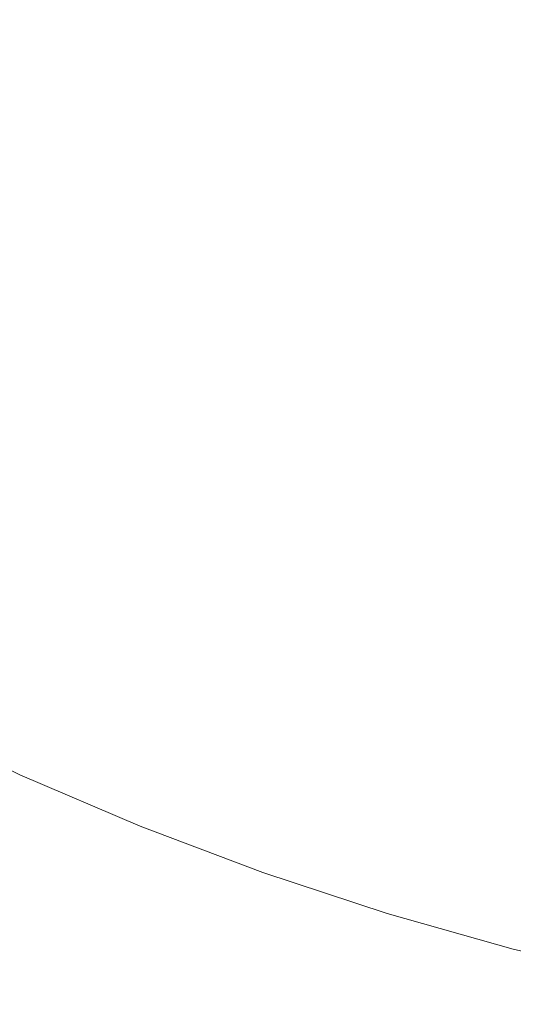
# Model space of a CAD drawing. Header units: centimetres. Extents: x -25.9 to 27.4, y -25.9 to -24.1.
# Tile 60 of 200: x -7.9521 to -7.9042, y -25.6557 to -25.56. Entities that reach past the tile are written whole.
import ezdxf

# ---------------------------------------------------------------- set-up
doc = ezdxf.new("R2010")
doc.units = ezdxf.units.CM
doc.header["$LTSCALE"] = 2.54
doc.layers.add('Lucido design-1', color=7, linetype='Continuous')

# ---------------------------------------------------------------- blocks, each defined once
blk = doc.blocks.new('Gruppo-4-1')
at = {"color": 7, "linetype": 'Continuous', "lineweight": 9}
blk.add_3dface([(-25.828561, -24.16, 708.420708), (-25.828561, -25.76, 708.420708), (27.271439, -25.76, 708.420708), (27.271439, -24.16, 708.420708)], dxfattribs=at)
for points, invisible_edges in [([(-7.951999, -25.560476, 707.644349), (-7.960396, -25.555056, 707.644349), (-7.958681, -25.552518, 707.647049), (-7.950393, -25.557867, 707.647049)], 15), ([(-7.940448, -25.560286, 707.649868), (-7.948847, -25.555357, 707.649868), (-7.947365, -25.552949, 707.652803), (-7.939069, -25.557817, 707.652803)], 15), ([(-7.953663, -25.563179, 707.641774), (-7.962174, -25.557686, 707.641774), (-7.960396, -25.555056, 707.644349), (-7.951999, -25.560476, 707.644349)], 15), ([(-7.941886, -25.56286, 707.647049), (-7.950393, -25.557867, 707.647049), (-7.948847, -25.555357, 707.649868), (-7.940448, -25.560286, 707.649868)], 15), ([(-7.930574, -25.562329, 707.652803), (-7.939069, -25.557817, 707.652803), (-7.93775, -25.555457, 707.655848), (-7.929357, -25.559915, 707.655848)], 15), ([(-7.919721, -25.561667, 707.658996), (-7.928197, -25.557616, 707.658996), (-7.927082, -25.555404, 707.662293), (-7.9187, -25.559409, 707.662293)], 15), ([(-7.909297, -25.560918, 707.665635), (-7.917751, -25.55731, 707.665635), (-7.91686, -25.555338, 707.669064), (-7.90849, -25.55891, 707.669064)], 15), ([(-7.899303, -25.560217, 707.672574), (-7.907736, -25.557034, 707.672574), (-7.907037, -25.555294, 707.67616), (-7.898678, -25.558448, 707.67616)], 15), ([(-7.910156, -25.563055, 707.662293), (-7.9187, -25.559409, 707.662293), (-7.917751, -25.55731, 707.665635), (-7.909297, -25.560918, 707.665635)], 15), ([(-7.899976, -25.562123, 707.669064), (-7.90849, -25.55891, 707.669064), (-7.907736, -25.557034, 707.672574), (-7.899303, -25.560217, 707.672574)], 15), ([(-7.94338, -25.565534, 707.644349), (-7.951999, -25.560476, 707.644349), (-7.950393, -25.557867, 707.647049), (-7.941886, -25.56286, 707.647049)], 15), ([(-7.931847, -25.564854, 707.649868), (-7.940448, -25.560286, 707.649868), (-7.939069, -25.557817, 707.652803), (-7.930574, -25.562329, 707.652803)], 15), ([(-7.920781, -25.564013, 707.655848), (-7.929357, -25.559915, 707.655848), (-7.928197, -25.557616, 707.658996), (-7.919721, -25.561667, 707.658996)], 15), ([(-7.900697, -25.564163, 707.665635), (-7.909297, -25.560918, 707.665635), (-7.90849, -25.55891, 707.669064), (-7.899976, -25.562123, 707.669064)], 15), ([(-7.921895, -25.566476, 707.652803), (-7.930574, -25.562329, 707.652803), (-7.929357, -25.559915, 707.655848), (-7.920781, -25.564013, 707.655848)], 15), ([(-7.911079, -25.565354, 707.658996), (-7.919721, -25.561667, 707.658996), (-7.9187, -25.559409, 707.662293), (-7.910156, -25.563055, 707.662293)], 15), ([(-7.944928, -25.568305, 707.641774), (-7.953663, -25.563179, 707.641774), (-7.951999, -25.560476, 707.644349), (-7.94338, -25.565534, 707.644349)], 15), ([(-7.933174, -25.567486, 707.647049), (-7.941886, -25.56286, 707.647049), (-7.940448, -25.560286, 707.649868), (-7.931847, -25.564854, 707.649868)], 15), ([(-7.901464, -25.566335, 707.662293), (-7.910156, -25.563055, 707.662293), (-7.909297, -25.560918, 707.665635), (-7.900697, -25.564163, 707.665635)], 15), ([(-7.912039, -25.567743, 707.655848), (-7.920781, -25.564013, 707.655848), (-7.919721, -25.561667, 707.658996), (-7.911079, -25.565354, 707.658996)], 15), ([(-7.934553, -25.570222, 707.644349), (-7.94338, -25.565534, 707.644349), (-7.941886, -25.56286, 707.647049), (-7.933174, -25.567486, 707.647049)], 15), ([(-7.923059, -25.569053, 707.649868), (-7.931847, -25.564854, 707.649868), (-7.930574, -25.562329, 707.652803), (-7.921895, -25.566476, 707.652803)], 15), ([(-7.90229, -25.568671, 707.658996), (-7.911079, -25.565354, 707.658996), (-7.910156, -25.563055, 707.662293), (-7.901464, -25.566335, 707.662293)], 15), ([(-7.946527, -25.571168, 707.639329), (-7.955383, -25.565971, 707.639329), (-7.953663, -25.563179, 707.641774), (-7.944928, -25.568305, 707.641774)], 15), ([(-7.913047, -25.570251, 707.652803), (-7.921895, -25.566476, 707.652803), (-7.920781, -25.564013, 707.655848), (-7.912039, -25.567743, 707.655848)], 15), ([(-7.924274, -25.571739, 707.647049), (-7.933174, -25.567486, 707.647049), (-7.931847, -25.564854, 707.649868), (-7.923059, -25.569053, 707.649868)], 15), ([(-7.948175, -25.574119, 707.637019), (-7.957155, -25.56885, 707.637019), (-7.955383, -25.565971, 707.639329), (-7.946527, -25.571168, 707.639329)], 15), ([(-7.935982, -25.573056, 707.641774), (-7.944928, -25.568305, 707.641774), (-7.94338, -25.565534, 707.644349), (-7.934553, -25.570222, 707.644349)], 15), ([(-7.903147, -25.571099, 707.655848), (-7.912039, -25.567743, 707.655848), (-7.911079, -25.565354, 707.658996), (-7.90229, -25.568671, 707.658996)], 15), ([(-7.914102, -25.572875, 707.649868), (-7.923059, -25.569053, 707.649868), (-7.921895, -25.566476, 707.652803), (-7.913047, -25.570251, 707.652803)], 15), ([(-7.925535, -25.574531, 707.644349), (-7.934553, -25.570222, 707.644349), (-7.933174, -25.567486, 707.647049), (-7.924274, -25.571739, 707.647049)], 15), ([(-7.904048, -25.573648, 707.652803), (-7.913047, -25.570251, 707.652803), (-7.912039, -25.567743, 707.655848), (-7.903147, -25.571099, 707.655848)], 15), ([(-7.94987, -25.577153, 707.634846), (-7.958977, -25.571809, 707.634846), (-7.957155, -25.56885, 707.637019), (-7.948175, -25.574119, 707.637019)], 15), ([(-7.937459, -25.575985, 707.639329), (-7.946527, -25.571168, 707.639329), (-7.944928, -25.568305, 707.641774), (-7.935982, -25.573056, 707.641774)], 15), ([(-7.915201, -25.575611, 707.647049), (-7.924274, -25.571739, 707.647049), (-7.923059, -25.569053, 707.649868), (-7.914102, -25.572875, 707.649868)], 15), ([(-7.926843, -25.577423, 707.641774), (-7.935982, -25.573056, 707.641774), (-7.934553, -25.570222, 707.644349), (-7.925535, -25.574531, 707.644349)], 15), ([(-7.90499, -25.576314, 707.649868), (-7.914102, -25.572875, 707.649868), (-7.913047, -25.570251, 707.652803), (-7.904048, -25.573648, 707.652803)], 15), ([(-7.93898, -25.579003, 707.637019), (-7.948175, -25.574119, 707.637019), (-7.946527, -25.571168, 707.639329), (-7.937459, -25.575985, 707.639329)], 15), ([(-7.916343, -25.578453, 707.644349), (-7.925535, -25.574531, 707.644349), (-7.924274, -25.571739, 707.647049), (-7.915201, -25.575611, 707.647049)], 15), ([(-7.951608, -25.580264, 707.632816), (-7.960846, -25.574844, 707.632816), (-7.958977, -25.571809, 707.634846), (-7.94987, -25.577153, 707.634846)], 15), ([(-7.928194, -25.580412, 707.639329), (-7.937459, -25.575985, 707.639329), (-7.935982, -25.573056, 707.641774), (-7.926843, -25.577423, 707.641774)], 15), ([(-7.905972, -25.579094, 707.647049), (-7.915201, -25.575611, 707.647049), (-7.914102, -25.572875, 707.649868), (-7.90499, -25.576314, 707.649868)], 15), ([(-7.895741, -25.579363, 707.649868), (-7.90499, -25.576314, 707.649868), (-7.904048, -25.573648, 707.652803), (-7.894912, -25.576659, 707.652803)], 15), ([(-7.940545, -25.582105, 707.634846), (-7.94987, -25.577153, 707.634846), (-7.948175, -25.574119, 707.637019), (-7.93898, -25.579003, 707.637019)], 15), ([(-7.917527, -25.581398, 707.641774), (-7.926843, -25.577423, 707.641774), (-7.925535, -25.574531, 707.644349), (-7.916343, -25.578453, 707.644349)], 15), ([(-7.953387, -25.583449, 707.630933), (-7.962758, -25.57795, 707.630933), (-7.960846, -25.574844, 707.632816), (-7.951608, -25.580264, 707.632816)], 15), ([(-7.929586, -25.583492, 707.637019), (-7.93898, -25.579003, 707.637019), (-7.937459, -25.575985, 707.639329), (-7.928194, -25.580412, 707.639329)], 15), ([(-7.906993, -25.581982, 707.644349), (-7.916343, -25.578453, 707.644349), (-7.915201, -25.575611, 707.647049), (-7.905972, -25.579094, 707.647049)], 15), ([(-7.896604, -25.582182, 707.647049), (-7.905972, -25.579094, 707.647049), (-7.90499, -25.576314, 707.649868), (-7.895741, -25.579363, 707.649868)], 15), ([(-7.942149, -25.585288, 707.632816), (-7.951608, -25.580264, 707.632816), (-7.94987, -25.577153, 707.634846), (-7.940545, -25.582105, 707.634846)], 15), ([(-7.918749, -25.584442, 707.639329), (-7.928194, -25.580412, 707.639329), (-7.926843, -25.577423, 707.641774), (-7.917527, -25.581398, 707.641774)], 15), ([(-7.90805, -25.584975, 707.641774), (-7.917527, -25.581398, 707.641774), (-7.916343, -25.578453, 707.644349), (-7.906993, -25.581982, 707.644349)], 15), ([(-7.931017, -25.586658, 707.634846), (-7.940545, -25.582105, 707.634846), (-7.93898, -25.579003, 707.637019), (-7.929586, -25.583492, 707.637019)], 15), ([(-7.897501, -25.585111, 707.644349), (-7.906993, -25.581982, 707.644349), (-7.905972, -25.579094, 707.647049), (-7.896604, -25.582182, 707.647049)], 15), ([(-7.943792, -25.588545, 707.630933), (-7.953387, -25.583449, 707.630933), (-7.951608, -25.580264, 707.632816), (-7.942149, -25.585288, 707.632816)], 15), ([(-7.92001, -25.587578, 707.637019), (-7.929586, -25.583492, 707.637019), (-7.928194, -25.580412, 707.639329), (-7.918749, -25.584442, 707.639329)], 15), ([(-7.932485, -25.589906, 707.632816), (-7.942149, -25.585288, 707.632816), (-7.940545, -25.582105, 707.634846), (-7.931017, -25.586658, 707.634846)], 15), ([(-7.909143, -25.588067, 707.639329), (-7.918749, -25.584442, 707.639329), (-7.917527, -25.581398, 707.641774), (-7.90805, -25.584975, 707.641774)], 15), ([(-7.89843, -25.588146, 707.641774), (-7.90805, -25.584975, 707.641774), (-7.906993, -25.581982, 707.644349), (-7.897501, -25.585111, 707.644349)], 15), ([(-7.945469, -25.591872, 707.629199), (-7.955204, -25.586701, 707.629199), (-7.953387, -25.583449, 707.630933), (-7.943792, -25.588545, 707.630933)], 15), ([(-7.921305, -25.590802, 707.634846), (-7.931017, -25.586658, 707.634846), (-7.929586, -25.583492, 707.637019), (-7.92001, -25.587578, 707.637019)], 15), ([(-7.910269, -25.591254, 707.637019), (-7.92001, -25.587578, 707.637019), (-7.918749, -25.584442, 707.639329), (-7.909143, -25.588067, 707.639329)], 15), ([(-7.899391, -25.591281, 707.639329), (-7.909143, -25.588067, 707.639329), (-7.90805, -25.584975, 707.641774), (-7.89843, -25.588146, 707.641774)], 15), ([(-7.933988, -25.59323, 707.630933), (-7.943792, -25.588545, 707.630933), (-7.942149, -25.585288, 707.632816), (-7.932485, -25.589906, 707.632816)], 15), ([(-7.947178, -25.595262, 707.627618), (-7.957056, -25.590016, 707.627618), (-7.955204, -25.586701, 707.629199), (-7.945469, -25.591872, 707.629199)], 15), ([(-7.922634, -25.594109, 707.632816), (-7.932485, -25.589906, 707.632816), (-7.931017, -25.586658, 707.634846), (-7.921305, -25.590802, 707.634846)], 15), ([(-7.911426, -25.59453, 707.634846), (-7.921305, -25.590802, 707.634846), (-7.92001, -25.587578, 707.637019), (-7.910269, -25.591254, 707.637019)], 15), ([(-7.935522, -25.596624, 707.629199), (-7.945469, -25.591872, 707.629199), (-7.943792, -25.588545, 707.630933), (-7.933988, -25.59323, 707.630933)], 15), ([(-7.90038, -25.594513, 707.637019), (-7.910269, -25.591254, 707.637019), (-7.909143, -25.588067, 707.639329), (-7.899391, -25.591281, 707.639329)], 15), ([(-7.923994, -25.597494, 707.630933), (-7.933988, -25.59323, 707.630933), (-7.932485, -25.589906, 707.632816), (-7.922634, -25.594109, 707.632816)], 15), ([(-7.948917, -25.59871, 707.626194), (-7.958939, -25.593387, 707.626194), (-7.957056, -25.590016, 707.627618), (-7.947178, -25.595262, 707.627618)], 15), ([(-7.912614, -25.597891, 707.632816), (-7.922634, -25.594109, 707.632816), (-7.921305, -25.590802, 707.634846), (-7.911426, -25.59453, 707.634846)], 15), ([(-7.901398, -25.597836, 707.634846), (-7.911426, -25.59453, 707.634846), (-7.910269, -25.591254, 707.637019), (-7.90038, -25.594513, 707.637019)], 15), ([(-7.937086, -25.600084, 707.627618), (-7.947178, -25.595262, 707.627618), (-7.945469, -25.591872, 707.629199), (-7.935522, -25.596624, 707.629199)], 15), ([(-7.950682, -25.602211, 707.624929), (-7.960851, -25.59681, 707.624929), (-7.958939, -25.593387, 707.626194), (-7.948917, -25.59871, 707.626194)], 15), ([(-7.925383, -25.600951, 707.629199), (-7.935522, -25.596624, 707.629199), (-7.933988, -25.59323, 707.630933), (-7.923994, -25.597494, 707.630933)], 15), ([(-7.913829, -25.60133, 707.630933), (-7.923994, -25.597494, 707.630933), (-7.922634, -25.594109, 707.632816), (-7.912614, -25.597891, 707.632816)], 15), ([(-7.902442, -25.601244, 707.632816), (-7.912614, -25.597891, 707.632816), (-7.911426, -25.59453, 707.634846), (-7.901398, -25.597836, 707.634846)], 15), ([(-7.938677, -25.603603, 707.626194), (-7.948917, -25.59871, 707.626194), (-7.947178, -25.595262, 707.627618), (-7.937086, -25.600084, 707.627618)], 15), ([(-7.926799, -25.604474, 707.627618), (-7.937086, -25.600084, 707.627618), (-7.935522, -25.596624, 707.629199), (-7.925383, -25.600951, 707.629199)], 15), ([(-7.95247, -25.605758, 707.623825), (-7.962789, -25.600278, 707.623825), (-7.960851, -25.59681, 707.624929), (-7.950682, -25.602211, 707.624929)], 15), ([(-7.91507, -25.604843, 707.629199), (-7.925383, -25.600951, 707.629199), (-7.923994, -25.597494, 707.630933), (-7.913829, -25.60133, 707.630933)], 15), ([(-7.90351, -25.604732, 707.630933), (-7.913829, -25.60133, 707.630933), (-7.912614, -25.597891, 707.632816), (-7.902442, -25.601244, 707.632816)], 15), ([(-7.940292, -25.607176, 707.624929), (-7.950682, -25.602211, 707.624929), (-7.948917, -25.59871, 707.626194), (-7.938677, -25.603603, 707.626194)], 15), ([(-7.928239, -25.608057, 707.626194), (-7.938677, -25.603603, 707.626194), (-7.937086, -25.600084, 707.627618), (-7.926799, -25.604474, 707.627618)], 15), ([(-7.916335, -25.608423, 707.627618), (-7.926799, -25.604474, 707.627618), (-7.925383, -25.600951, 707.629199), (-7.91507, -25.604843, 707.629199)], 15), ([(-7.904601, -25.608294, 707.629199), (-7.91507, -25.604843, 707.629199), (-7.913829, -25.60133, 707.630933), (-7.90351, -25.604732, 707.630933)], 15), ([(-7.941928, -25.610796, 707.623825), (-7.95247, -25.605758, 707.623825), (-7.950682, -25.602211, 707.624929), (-7.940292, -25.607176, 707.624929)], 15), ([(-7.929701, -25.611695, 707.624929), (-7.940292, -25.607176, 707.624929), (-7.938677, -25.603603, 707.626194), (-7.928239, -25.608057, 707.626194)], 15), ([(-7.917621, -25.612064, 707.626194), (-7.928239, -25.608057, 707.626194), (-7.926799, -25.604474, 707.627618), (-7.916335, -25.608423, 707.627618)], 15), ([(-7.905712, -25.611924, 707.627618), (-7.916335, -25.608423, 707.627618), (-7.91507, -25.604843, 707.629199), (-7.904601, -25.608294, 707.629199)], 15), ([(-7.893994, -25.611297, 707.629199), (-7.904601, -25.608294, 707.629199), (-7.90351, -25.604732, 707.630933), (-7.893055, -25.607692, 707.630933)], 15), ([(-7.943584, -25.614458, 707.622886), (-7.954279, -25.609347, 707.622886), (-7.95247, -25.605758, 707.623825), (-7.941928, -25.610796, 707.623825)], 15), ([(-7.931182, -25.615381, 707.623825), (-7.941928, -25.610796, 707.623825), (-7.940292, -25.607176, 707.624929), (-7.929701, -25.611695, 707.624929)], 15), ([(-7.918927, -25.615761, 707.624929), (-7.929701, -25.611695, 707.624929), (-7.928239, -25.608057, 707.626194), (-7.917621, -25.612064, 707.626194)], 15), ([(-7.906843, -25.615617, 707.626194), (-7.917621, -25.612064, 707.626194), (-7.916335, -25.608423, 707.627618), (-7.905712, -25.611924, 707.627618)], 15), ([(-7.894951, -25.614971, 707.627618), (-7.905712, -25.611924, 707.627618), (-7.904601, -25.608294, 707.629199), (-7.893994, -25.611297, 707.629199)], 15), ([(-7.945255, -25.618155, 707.622112), (-7.956106, -25.612969, 707.622112), (-7.954279, -25.609347, 707.622886), (-7.943584, -25.614458, 707.622886)], 15), ([(-7.93268, -25.61911, 707.622886), (-7.943584, -25.614458, 707.622886), (-7.941928, -25.610796, 707.623825), (-7.931182, -25.615381, 707.623825)], 15), ([(-7.920251, -25.619507, 707.623825), (-7.931182, -25.615381, 707.623825), (-7.929701, -25.611695, 707.624929), (-7.918927, -25.615761, 707.624929)], 15), ([(-7.895924, -25.618709, 707.626194), (-7.906843, -25.615617, 707.626194), (-7.905712, -25.611924, 707.627618), (-7.894951, -25.614971, 707.627618)], 15), ([(-7.907991, -25.619365, 707.624929), (-7.918927, -25.615761, 707.624929), (-7.917621, -25.612064, 707.626194), (-7.906843, -25.615617, 707.626194)], 15), ([(-7.946939, -25.621881, 707.621506), (-7.957947, -25.616621, 707.621506), (-7.956106, -25.612969, 707.622112), (-7.945255, -25.618155, 707.622112)], 15), ([(-7.934193, -25.622875, 707.622112), (-7.945255, -25.618155, 707.622112), (-7.943584, -25.614458, 707.622886), (-7.93268, -25.61911, 707.622886)], 15), ([(-7.92159, -25.623295, 707.622886), (-7.93268, -25.61911, 707.622886), (-7.931182, -25.615381, 707.623825), (-7.920251, -25.619507, 707.623825)], 15), ([(-7.909155, -25.623164, 707.623825), (-7.920251, -25.619507, 707.623825), (-7.918927, -25.615761, 707.624929), (-7.907991, -25.619365, 707.624929)], 15), ([(-7.896912, -25.622503, 707.624929), (-7.907991, -25.619365, 707.624929), (-7.906843, -25.615617, 707.626194), (-7.895924, -25.618709, 707.626194)], 15), ([(-7.948634, -25.62563, 707.62107), (-7.959799, -25.620295, 707.62107), (-7.957947, -25.616621, 707.621506), (-7.946939, -25.621881, 707.621506)], 15), ([(-7.935718, -25.626669, 707.621506), (-7.946939, -25.621881, 707.621506), (-7.945255, -25.618155, 707.622112), (-7.934193, -25.622875, 707.622112)], 15), ([(-7.922941, -25.627121, 707.622112), (-7.934193, -25.622875, 707.622112), (-7.93268, -25.61911, 707.622886), (-7.92159, -25.623295, 707.622886)], 15), ([(-7.910331, -25.627006, 707.622886), (-7.92159, -25.623295, 707.622886), (-7.920251, -25.619507, 707.623825), (-7.909155, -25.623164, 707.623825)], 15), ([(-7.897913, -25.626348, 707.623825), (-7.909155, -25.623164, 707.623825), (-7.907991, -25.619365, 707.624929), (-7.896912, -25.622503, 707.624929)], 15), ([(-7.950336, -25.629396, 707.620804), (-7.96166, -25.623985, 707.620804), (-7.959799, -25.620295, 707.62107), (-7.948634, -25.62563, 707.62107)], 15), ([(-7.937252, -25.630487, 707.62107), (-7.948634, -25.62563, 707.62107), (-7.946939, -25.621881, 707.621506), (-7.935718, -25.626669, 707.621506)], 15), ([(-7.924304, -25.630977, 707.621506), (-7.935718, -25.626669, 707.621506), (-7.934193, -25.622875, 707.622112), (-7.922941, -25.627121, 707.622112)], 15), ([(-7.911519, -25.630886, 707.622112), (-7.922941, -25.627121, 707.622112), (-7.92159, -25.623295, 707.622886), (-7.910331, -25.627006, 707.622886)], 15), ([(-7.898925, -25.630236, 707.622886), (-7.910331, -25.627006, 707.622886), (-7.909155, -25.623164, 707.623825), (-7.897913, -25.626348, 707.623825)], 15), ([(-7.952132, -25.633369, 707.620708), (-7.963623, -25.627878, 707.620708), (-7.96166, -25.623985, 707.620804), (-7.950336, -25.629396, 707.620804)], 14), ([(-7.938793, -25.634321, 707.620804), (-7.950336, -25.629396, 707.620804), (-7.948634, -25.62563, 707.62107), (-7.937252, -25.630487, 707.62107)], 15), ([(-7.925674, -25.634856, 707.62107), (-7.937252, -25.630487, 707.62107), (-7.935718, -25.626669, 707.621506), (-7.924304, -25.630977, 707.621506)], 15), ([(-7.912717, -25.634796, 707.621506), (-7.924304, -25.630977, 707.621506), (-7.922941, -25.627121, 707.622112), (-7.911519, -25.630886, 707.622112)], 15), ([(-7.899948, -25.634163, 707.622112), (-7.911519, -25.630886, 707.622112), (-7.910331, -25.627006, 707.622886), (-7.898925, -25.630236, 707.622886)], 15), ([(-7.940418, -25.638367, 707.620708), (-7.952132, -25.633369, 707.620708), (-7.950336, -25.629396, 707.620804), (-7.938793, -25.634321, 707.620804)], 14), ([(-7.927051, -25.638752, 707.620804), (-7.938793, -25.634321, 707.620804), (-7.937252, -25.630487, 707.62107), (-7.925674, -25.634856, 707.62107)], 15), ([(-7.913921, -25.63873, 707.62107), (-7.925674, -25.634856, 707.62107), (-7.924304, -25.630977, 707.621506), (-7.912717, -25.634796, 707.621506)], 15), ([(-7.900978, -25.63812, 707.621506), (-7.912717, -25.634796, 707.621506), (-7.911519, -25.630886, 707.622112), (-7.899948, -25.634163, 707.622112)], 15), ([(-25.828561, -25.76, 707.620708), (-7.952132, -25.633369, 707.620708), (-7.940418, -25.638367, 707.620708)], 9), ([(-7.928503, -25.642863, 707.620708), (-7.940418, -25.638367, 707.620708), (-7.938793, -25.634321, 707.620804), (-7.927051, -25.638752, 707.620804)], 14), ([(-7.915132, -25.642681, 707.620804), (-7.927051, -25.638752, 707.620804), (-7.925674, -25.634856, 707.62107), (-7.913921, -25.63873, 707.62107)], 15), ([(-7.902015, -25.642102, 707.62107), (-7.913921, -25.63873, 707.62107), (-7.912717, -25.634796, 707.621506), (-7.900978, -25.63812, 707.621506)], 15), ([(-7.940418, -25.638367, 707.620708), (-7.928503, -25.642863, 707.620708), (-25.828561, -25.76, 707.620708)], 10), ([(-7.903056, -25.646101, 707.620804), (-7.915132, -25.642681, 707.620804), (-7.913921, -25.63873, 707.62107), (-7.902015, -25.642102, 707.62107)], 15), ([(-7.916408, -25.64685, 707.620708), (-7.928503, -25.642863, 707.620708), (-7.927051, -25.638752, 707.620804), (-7.915132, -25.642681, 707.620804)], 14), ([(-25.828561, -25.76, 707.620708), (-7.928503, -25.642863, 707.620708), (-7.916408, -25.64685, 707.620708)], 9), ([(-7.904155, -25.65032, 707.620708), (-7.916408, -25.64685, 707.620708), (-7.915132, -25.642681, 707.620804), (-7.903056, -25.646101, 707.620804)], 14), ([(-7.916408, -25.64685, 707.620708), (-7.904155, -25.65032, 707.620708), (-25.828561, -25.76, 707.620708)], 10), ([(-25.828561, -25.76, 707.620708), (-7.904155, -25.65032, 707.620708), (-7.891765, -25.653267, 707.620708)], 9), ([(-7.891765, -25.653267, 707.620708), (-7.879262, -25.655685, 707.620708), (-25.828561, -25.76, 707.620708)], 10)]:
    blk.add_3dface(points, dxfattribs=dict(at, invisible_edges=invisible_edges))

msp = doc.modelspace()

# ---------------------------------------------------------------- block references
at = {"layer": 'Lucido design-1', "color": 7}
msp.add_blockref('Gruppo-4-1', (0, 0), dxfattribs=at)

doc.saveas('drawing.dxf')
